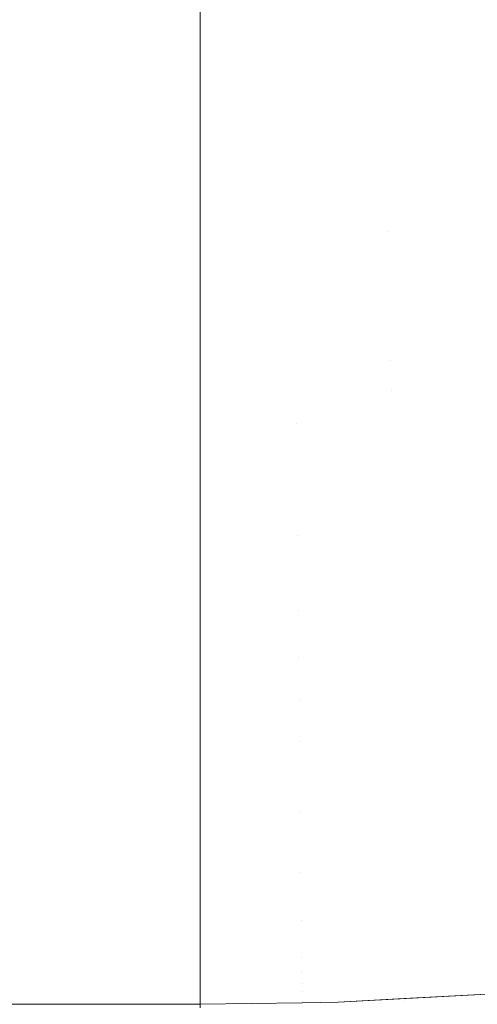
# Model space of a CAD drawing. Header units: centimetres. Extents: x -17.1 to 18.2, y 4.2 to 6.
# Tile 214 of 256: x 6.22237 to 6.23166, y 4.50021 to 4.5202. Entities that reach past the tile are written whole.
import ezdxf

# ---------------------------------------------------------------- set-up
doc = ezdxf.new("R2010")
doc.units = ezdxf.units.CM
doc.header["$LTSCALE"] = 2.54
doc.layers.add('Lucido design-1', color=7, linetype='Continuous')

# ---------------------------------------------------------------- blocks, each defined once
blk = doc.blocks.new('Gruppo-3-1')
at = {"color": 7, "linetype": 'Continuous', "lineweight": 9}
blk.add_3dface([(-17.020308, 5.900212, -2276.22217), (-17.020308, 4.300212, -2276.22217), (18.147234, 4.300212, -2276.22217), (18.147234, 5.900212, -2276.22217)], dxfattribs=at)
for points, invisible_edges in [([(-5.099108, 4.518297, -2276.664812), (-5.099108, 4.520877, -2276.661294), (6.226033, 4.520877, -2276.661294), (6.226033, 4.519451, -2276.663239)], 10), ([(6.229758, 4.520285, -2276.66219), (6.229774, 4.51952, -2276.663225), (6.226033, 4.519451, -2276.663239), (6.226033, 4.520877, -2276.661294)], 11), ([(6.233477, 4.520548, -2276.66219), (6.233509, 4.519784, -2276.663225), (6.229774, 4.51952, -2276.663225), (6.229758, 4.520285, -2276.66219)], 15), ([(6.229789, 4.518769, -2276.664269), (6.229774, 4.51952, -2276.663225), (6.233509, 4.519784, -2276.663225), (6.23354, 4.519034, -2276.664269)], 15), ([(6.226033, 4.519451, -2276.663239), (6.226033, 4.518297, -2276.664812), (-5.099108, 4.518297, -2276.664812)], 10), ([(6.226033, 4.518297, -2276.664812), (6.226033, 4.519451, -2276.663239), (6.229774, 4.51952, -2276.663225), (6.229789, 4.518769, -2276.664269)], 14), ([(6.23354, 4.519034, -2276.664269), (6.23357, 4.518299, -2276.665321), (6.229804, 4.518032, -2276.665321), (6.229789, 4.518769, -2276.664269)], 15), ([(6.229789, 4.518769, -2276.664269), (6.229804, 4.518032, -2276.665321), (6.226033, 4.518297, -2276.664812)], 11), ([(-5.099108, 4.515873, -2276.66844), (-5.099108, 4.518297, -2276.664812), (6.226033, 4.518297, -2276.664812), (6.226033, 4.51724, -2276.666394)], 10), ([(6.226033, 4.51724, -2276.666394), (6.226033, 4.518297, -2276.664812), (6.229804, 4.518032, -2276.665321), (6.229819, 4.51731, -2276.666381)], 14), ([(6.229819, 4.51731, -2276.666381), (6.229804, 4.518032, -2276.665321), (6.23357, 4.518299, -2276.665321), (6.2336, 4.517578, -2276.666381)], 15), ([(6.2336, 4.517578, -2276.666381), (6.233629, 4.516871, -2276.667449), (6.229834, 4.516602, -2276.667449), (6.229819, 4.51731, -2276.666381)], 15), ([(6.226033, 4.51724, -2276.666394), (6.226033, 4.515873, -2276.66844), (-5.099108, 4.515873, -2276.66844)], 10), ([(6.229819, 4.51731, -2276.666381), (6.229834, 4.516602, -2276.667449), (6.226033, 4.515873, -2276.66844), (6.226033, 4.51724, -2276.666394)], 11), ([(6.229848, 4.515909, -2276.668525), (6.229834, 4.516602, -2276.667449), (6.233629, 4.516871, -2276.667449), (6.233658, 4.516179, -2276.668525)], 15), ([(6.226033, 4.515873, -2276.66844), (6.229834, 4.516602, -2276.667449), (6.229848, 4.515909, -2276.668525)], 11), ([(6.233658, 4.516179, -2276.668525), (6.233686, 4.515501, -2276.669608), (6.229862, 4.515231, -2276.669608), (6.229848, 4.515909, -2276.668525)], 15), ([(-5.099108, 4.513609, -2276.67217), (-5.099108, 4.515873, -2276.66844), (6.226033, 4.515873, -2276.66844), (6.226033, 4.515158, -2276.669618)], 10), ([(6.229848, 4.515909, -2276.668525), (6.229862, 4.515231, -2276.669608), (6.226033, 4.515158, -2276.669618), (6.226033, 4.515873, -2276.66844)], 11), ([(6.229876, 4.514567, -2276.670697), (6.229862, 4.515231, -2276.669608), (6.233686, 4.515501, -2276.669608), (6.233714, 4.514839, -2276.670697)], 15), ([(6.226033, 4.514496, -2276.670709), (6.226033, 4.515158, -2276.669618), (6.229862, 4.515231, -2276.669608), (6.229876, 4.514567, -2276.670697)], 14), ([(6.226033, 4.515158, -2276.669618), (6.226033, 4.514496, -2276.670709), (-5.099108, 4.513609, -2276.67217)], 10), ([(6.233714, 4.514839, -2276.670697), (6.23374, 4.514191, -2276.671794), (6.22989, 4.513919, -2276.671794), (6.229876, 4.514567, -2276.670697)], 15), ([(6.226033, 4.514496, -2276.670709), (6.226033, 4.513609, -2276.67217), (-5.099108, 4.513609, -2276.67217)], 10), ([(6.229876, 4.514567, -2276.670697), (6.22989, 4.513919, -2276.671794), (6.226033, 4.513609, -2276.67217), (6.226033, 4.514496, -2276.670709)], 11), ([(6.229903, 4.513285, -2276.672897), (6.22989, 4.513919, -2276.671794), (6.23374, 4.514191, -2276.671794), (6.233767, 4.513559, -2276.672897)], 15), ([(6.226033, 4.513609, -2276.67217), (6.22989, 4.513919, -2276.671794), (6.229903, 4.513285, -2276.672897)], 11), ([(-5.099108, 4.511511, -2276.675995), (-5.099108, 4.513609, -2276.67217), (6.226033, 4.513609, -2276.67217), (6.226033, 4.512596, -2276.674017)], 10), ([(6.229903, 4.513285, -2276.672897), (6.229915, 4.512667, -2276.674006), (6.226033, 4.512596, -2276.674017), (6.226033, 4.513609, -2276.67217)], 11), ([(6.233767, 4.513559, -2276.672897), (6.233792, 4.512941, -2276.674006), (6.229915, 4.512667, -2276.674006), (6.229903, 4.513285, -2276.672897)], 15), ([(6.231874, 4.512178, -2276.67512), (6.229915, 4.512667, -2276.674006), (6.233792, 4.512941, -2276.674006)], 11), ([(6.227981, 4.511995, -2276.67512), (6.226033, 4.512596, -2276.674017), (6.229915, 4.512667, -2276.674006)], 11), ([(6.229915, 4.512667, -2276.674006), (6.229928, 4.512064, -2276.67512), (6.227981, 4.511995, -2276.67512)], 11), ([(6.231874, 4.512178, -2276.67512), (6.229928, 4.512064, -2276.67512), (6.229915, 4.512667, -2276.674006)], 11), ([(-5.099108, 4.511511, -2276.675995), (6.226033, 4.512596, -2276.674017), (6.226033, 4.511986, -2276.675128)], 9), ([(6.227981, 4.511995, -2276.67512), (6.226033, 4.511986, -2276.675128), (6.226033, 4.512596, -2276.674017)], 9), ([(6.227981, 4.511995, -2276.67512), (6.229928, 4.512064, -2276.67512), (6.22994, 4.511476, -2276.676241), (6.227987, 4.511407, -2276.676241)], 15), ([(6.231892, 4.511591, -2276.676241), (6.22994, 4.511476, -2276.676241), (6.229928, 4.512064, -2276.67512), (6.231874, 4.512178, -2276.67512)], 15), ([(6.226033, 4.511986, -2276.675128), (6.226033, 4.511511, -2276.675995), (-5.099108, 4.511511, -2276.675995)], 10), ([(6.227981, 4.511995, -2276.67512), (6.227987, 4.511407, -2276.676241), (6.226033, 4.511511, -2276.675995)], 11), ([(6.226033, 4.511511, -2276.675995), (6.226033, 4.511986, -2276.675128), (6.227981, 4.511995, -2276.67512)], 10), ([(-5.099108, 4.509581, -2276.679908), (-5.099108, 4.511511, -2276.675995), (6.226033, 4.511511, -2276.675995), (6.226033, 4.51083, -2276.677375)], 10), ([(6.227993, 4.510834, -2276.677366), (6.226033, 4.51083, -2276.677375), (6.226033, 4.511511, -2276.675995), (6.227987, 4.511407, -2276.676241)], 13), ([(6.227987, 4.511407, -2276.676241), (6.22994, 4.511476, -2276.676241), (6.229952, 4.510903, -2276.677366), (6.227993, 4.510834, -2276.677366)], 15), ([(6.23191, 4.511019, -2276.677366), (6.229952, 4.510903, -2276.677366), (6.22994, 4.511476, -2276.676241), (6.231892, 4.511591, -2276.676241)], 15), ([(6.231927, 4.510462, -2276.678496), (6.229963, 4.510346, -2276.678496), (6.229952, 4.510903, -2276.677366), (6.23191, 4.511019, -2276.677366)], 15), ([(6.226033, 4.51083, -2276.677375), (6.226033, 4.510273, -2276.678505), (-5.099108, 4.509581, -2276.679908)], 10), ([(6.227999, 4.510276, -2276.678496), (6.226033, 4.510273, -2276.678505), (6.226033, 4.51083, -2276.677375), (6.227993, 4.510834, -2276.677366)], 13), ([(6.227993, 4.510834, -2276.677366), (6.229952, 4.510903, -2276.677366), (6.229963, 4.510346, -2276.678496), (6.227999, 4.510276, -2276.678496)], 15), ([(6.231944, 4.50992, -2276.67963), (6.229975, 4.509804, -2276.67963), (6.229963, 4.510346, -2276.678496), (6.231927, 4.510462, -2276.678496)], 15), ([(6.226033, 4.510273, -2276.678505), (6.226033, 4.509581, -2276.679908), (-5.099108, 4.509581, -2276.679908)], 10), ([(6.228004, 4.509735, -2276.67963), (6.226033, 4.509581, -2276.679908), (6.226033, 4.510273, -2276.678505), (6.227999, 4.510276, -2276.678496)], 13), ([(6.227999, 4.510276, -2276.678496), (6.229963, 4.510346, -2276.678496), (6.229975, 4.509804, -2276.67963), (6.228004, 4.509735, -2276.67963)], 15), ([(6.23196, 4.509394, -2276.680769), (6.229986, 4.509278, -2276.680769), (6.229975, 4.509804, -2276.67963), (6.231944, 4.50992, -2276.67963)], 15), ([(6.22801, 4.509208, -2276.680769), (6.226033, 4.509581, -2276.679908), (6.228004, 4.509735, -2276.67963)], 11), ([(6.228004, 4.509735, -2276.67963), (6.229975, 4.509804, -2276.67963), (6.229986, 4.509278, -2276.680769), (6.22801, 4.509208, -2276.680769)], 15), ([(-5.099108, 4.507824, -2276.683902), (-5.099108, 4.509581, -2276.679908), (6.226033, 4.509581, -2276.679908), (6.226033, 4.508695, -2276.681921)], 10), ([(6.228015, 4.508697, -2276.681912), (6.226033, 4.508695, -2276.681921), (6.226033, 4.509581, -2276.679908), (6.22801, 4.509208, -2276.680769)], 13), ([(6.22801, 4.509208, -2276.680769), (6.229986, 4.509278, -2276.680769), (6.229996, 4.508767, -2276.681912), (6.228015, 4.508697, -2276.681912)], 15), ([(6.231976, 4.508884, -2276.681912), (6.229996, 4.508767, -2276.681912), (6.229986, 4.509278, -2276.680769), (6.23196, 4.509394, -2276.680769)], 15), ([(6.231991, 4.508389, -2276.683058), (6.230006, 4.508272, -2276.683058), (6.229996, 4.508767, -2276.681912), (6.231976, 4.508884, -2276.681912)], 15), ([(6.226033, 4.508695, -2276.681921), (6.226033, 4.507824, -2276.683902), (-5.099108, 4.507824, -2276.683902)], 10), ([(6.22802, 4.508201, -2276.683058), (6.226033, 4.507824, -2276.683902), (6.226033, 4.508695, -2276.681921), (6.228015, 4.508697, -2276.681912)], 13), ([(6.228015, 4.508697, -2276.681912), (6.229996, 4.508767, -2276.681912), (6.230006, 4.508272, -2276.683058), (6.22802, 4.508201, -2276.683058)], 15), ([(6.22802, 4.508201, -2276.683058), (6.230006, 4.508272, -2276.683058), (6.230026, 4.507327, -2276.68536), (6.22803, 4.507257, -2276.68536)], 15), ([(6.232021, 4.507445, -2276.68536), (6.230026, 4.507327, -2276.68536), (6.230006, 4.508272, -2276.683058), (6.231991, 4.508389, -2276.683058)], 15), ([(6.22803, 4.507257, -2276.68536), (6.226033, 4.507824, -2276.683902), (6.22802, 4.508201, -2276.683058)], 11), ([(6.226033, 4.506243, -2276.687968), (-5.099108, 4.506243, -2276.687968), (-5.099108, 4.507824, -2276.683902), (6.226033, 4.507824, -2276.683902)], 5), ([(6.226033, 4.506243, -2276.687968), (6.226033, 4.507824, -2276.683902), (6.22803, 4.507257, -2276.68536)], 10), ([(6.232048, 4.506563, -2276.687674), (6.230044, 4.506445, -2276.687674), (6.230026, 4.507327, -2276.68536), (6.232021, 4.507445, -2276.68536)], 15), ([(6.22803, 4.507257, -2276.68536), (6.228039, 4.506374, -2276.687674), (6.226033, 4.506243, -2276.687968)], 11), ([(6.22803, 4.507257, -2276.68536), (6.230026, 4.507327, -2276.68536), (6.230044, 4.506445, -2276.687674), (6.228039, 4.506374, -2276.687674)], 15), ([(6.228039, 4.506374, -2276.687674), (6.230044, 4.506445, -2276.687674), (6.230061, 4.505625, -2276.689995), (6.228047, 4.505553, -2276.689995)], 15), ([(6.232074, 4.505743, -2276.689995), (6.230061, 4.505625, -2276.689995), (6.230044, 4.506445, -2276.687674), (6.232048, 4.506563, -2276.687674)], 15), ([(6.226033, 4.50484, -2276.692099), (-5.099108, 4.50484, -2276.692099), (-5.099108, 4.506243, -2276.687968), (6.226033, 4.506243, -2276.687968)], 5), ([(6.228047, 4.505553, -2276.689995), (6.226033, 4.506243, -2276.687968), (6.228039, 4.506374, -2276.687674)], 11), ([(6.226033, 4.50484, -2276.692099), (6.226033, 4.506243, -2276.687968), (6.228047, 4.505553, -2276.689995)], 10), ([(6.228047, 4.505553, -2276.689995), (6.230061, 4.505625, -2276.689995), (6.230077, 4.504866, -2276.692323), (6.228055, 4.504794, -2276.692323)], 15), ([(6.232097, 4.504985, -2276.692323), (6.230077, 4.504866, -2276.692323), (6.230061, 4.505625, -2276.689995), (6.232074, 4.505743, -2276.689995)], 15), ([(6.228047, 4.505553, -2276.689995), (6.228055, 4.504794, -2276.692323), (6.226033, 4.50484, -2276.692099)], 11), ([(6.226033, 4.503619, -2276.696288), (-5.099108, 4.503619, -2276.696288), (-5.099108, 4.50484, -2276.692099), (6.226033, 4.50484, -2276.692099)], 5), ([(6.226033, 4.50484, -2276.692099), (6.228055, 4.504794, -2276.692323), (6.228063, 4.504096, -2276.694654)], 11), ([(6.228063, 4.504096, -2276.694654), (6.226033, 4.503619, -2276.696288), (6.226033, 4.50484, -2276.692099)], 9), ([(6.228055, 4.504794, -2276.692323), (6.230077, 4.504866, -2276.692323), (6.230091, 4.504168, -2276.694654), (6.228063, 4.504096, -2276.694654)], 15), ([(6.232119, 4.504287, -2276.694654), (6.230091, 4.504168, -2276.694654), (6.230077, 4.504866, -2276.692323), (6.232097, 4.504985, -2276.692323)], 15), ([(6.232139, 4.503651, -2276.696987), (6.230105, 4.503531, -2276.696987), (6.230091, 4.504168, -2276.694654), (6.232119, 4.504287, -2276.694654)], 15), ([(6.228069, 4.503459, -2276.696987), (6.226033, 4.503619, -2276.696288), (6.228063, 4.504096, -2276.694654)], 11), ([(6.228063, 4.504096, -2276.694654), (6.230091, 4.504168, -2276.694654), (6.230105, 4.503531, -2276.696987), (6.228069, 4.503459, -2276.696987)], 15), ([(6.232156, 4.503074, -2276.699319), (6.230117, 4.502954, -2276.699319), (6.230105, 4.503531, -2276.696987), (6.232139, 4.503651, -2276.696987)], 15), ([(6.226033, 4.502582, -2276.700526), (-5.099108, 4.502582, -2276.700526), (-5.099108, 4.503619, -2276.696288), (6.226033, 4.503619, -2276.696288)], 5), ([(6.228075, 4.502882, -2276.699319), (6.226033, 4.502582, -2276.700526), (6.226033, 4.503619, -2276.696288), (6.228069, 4.503459, -2276.696987)], 13), ([(6.228069, 4.503459, -2276.696987), (6.230105, 4.503531, -2276.696987), (6.230117, 4.502954, -2276.699319), (6.228075, 4.502882, -2276.699319)], 15), ([(6.232172, 4.502557, -2276.701649), (6.230127, 4.502437, -2276.701649), (6.230117, 4.502954, -2276.699319), (6.232156, 4.503074, -2276.699319)], 15), ([(6.22808, 4.502364, -2276.701649), (6.226033, 4.502582, -2276.700526), (6.228075, 4.502882, -2276.699319)], 11), ([(6.228075, 4.502882, -2276.699319), (6.230117, 4.502954, -2276.699319), (6.230127, 4.502437, -2276.701649), (6.22808, 4.502364, -2276.701649)], 15), ([(6.226033, 4.501731, -2276.704805), (-5.099108, 4.501731, -2276.704805), (-5.099108, 4.502582, -2276.700526), (6.226033, 4.502582, -2276.700526)], 5), ([(6.228085, 4.501906, -2276.703974), (6.226033, 4.501731, -2276.704805), (6.226033, 4.502582, -2276.700526), (6.22808, 4.502364, -2276.701649)], 13), ([(6.22808, 4.502364, -2276.701649), (6.230127, 4.502437, -2276.701649), (6.230137, 4.501978, -2276.703974), (6.228085, 4.501906, -2276.703974)], 15), ([(6.232187, 4.502099, -2276.703974), (6.230137, 4.501978, -2276.703974), (6.230127, 4.502437, -2276.701649), (6.232172, 4.502557, -2276.701649)], 15), ([(6.232199, 4.501699, -2276.706291), (6.230145, 4.501578, -2276.706291), (6.230137, 4.501978, -2276.703974), (6.232187, 4.502099, -2276.703974)], 15), ([(6.228089, 4.501505, -2276.706291), (6.226033, 4.501731, -2276.704805), (6.228085, 4.501906, -2276.703974)], 11), ([(6.228085, 4.501906, -2276.703974), (6.230137, 4.501978, -2276.703974), (6.230145, 4.501578, -2276.706291), (6.228089, 4.501505, -2276.706291)], 15), ([(6.226033, 4.501068, -2276.709117), (-5.099108, 4.501068, -2276.709117), (-5.099108, 4.501731, -2276.704805), (6.226033, 4.501731, -2276.704805)], 5), ([(6.228093, 4.501161, -2276.7086), (6.226033, 4.501068, -2276.709117), (6.226033, 4.501731, -2276.704805), (6.228089, 4.501505, -2276.706291)], 13), ([(6.23221, 4.501356, -2276.7086), (6.230152, 4.501234, -2276.7086), (6.230145, 4.501578, -2276.706291), (6.232199, 4.501699, -2276.706291)], 15), ([(6.228089, 4.501505, -2276.706291), (6.230145, 4.501578, -2276.706291), (6.230152, 4.501234, -2276.7086), (6.228093, 4.501161, -2276.7086)], 15), ([(6.228093, 4.501161, -2276.7086), (6.230152, 4.501234, -2276.7086), (6.230158, 4.500947, -2276.710899), (6.228096, 4.500874, -2276.710899)], 15), ([(6.232219, 4.501068, -2276.710899), (6.230158, 4.500947, -2276.710899), (6.230152, 4.501234, -2276.7086), (6.23221, 4.501356, -2276.7086)], 15), ([(6.226033, 4.500593, -2276.713454), (-5.099108, 4.500593, -2276.713454), (-5.099108, 4.501068, -2276.709117), (6.226033, 4.501068, -2276.709117)], 5), ([(6.228096, 4.500874, -2276.710899), (6.226033, 4.501068, -2276.709117), (6.228093, 4.501161, -2276.7086)], 11), ([(6.226033, 4.500593, -2276.713454), (6.226033, 4.501068, -2276.709117), (6.228096, 4.500874, -2276.710899)], 10), ([(6.232226, 4.500836, -2276.713185), (6.230163, 4.500714, -2276.713185), (6.230158, 4.500947, -2276.710899), (6.232219, 4.501068, -2276.710899)], 15), ([(6.228096, 4.500874, -2276.710899), (6.228098, 4.500641, -2276.713185), (6.226033, 4.500593, -2276.713454)], 11), ([(6.228096, 4.500874, -2276.710899), (6.230158, 4.500947, -2276.710899), (6.230163, 4.500714, -2276.713185), (6.228098, 4.500641, -2276.713185)], 15), ([(6.232232, 4.500657, -2276.715456), (6.230167, 4.500535, -2276.715456), (6.230163, 4.500714, -2276.713185), (6.232226, 4.500836, -2276.713185)], 15), ([(6.2281, 4.500462, -2276.715456), (6.226033, 4.500593, -2276.713454), (6.228098, 4.500641, -2276.713185)], 11), ([(6.228098, 4.500641, -2276.713185), (6.230163, 4.500714, -2276.713185), (6.230167, 4.500535, -2276.715456), (6.2281, 4.500462, -2276.715456)], 15), ([(6.232235, 4.500531, -2276.717712), (6.230169, 4.500409, -2276.717712), (6.230167, 4.500535, -2276.715456), (6.232232, 4.500657, -2276.715456)], 15), ([(6.226033, 4.500307, -2276.717808), (-5.099108, 4.500307, -2276.717808), (-5.099108, 4.500593, -2276.713454), (6.226033, 4.500593, -2276.713454)], 5), ([(6.226033, 4.500307, -2276.717808), (6.226033, 4.500593, -2276.713454), (6.2281, 4.500462, -2276.715456)], 10), ([(6.2281, 4.500462, -2276.715456), (6.228101, 4.500336, -2276.717712), (6.226033, 4.500307, -2276.717808)], 11), ([(6.2281, 4.500462, -2276.715456), (6.230167, 4.500535, -2276.715456), (6.230169, 4.500409, -2276.717712), (6.228101, 4.500336, -2276.717712)], 15), ([(6.232238, 4.500436, -2276.72217), (6.228833, 4.500257, -2276.72217), (6.230171, 4.500334, -2276.71995), (6.232238, 4.500456, -2276.71995)], 14), ([(6.232488, 4.50045, -2276.92217), (6.23017, 4.500327, -2276.92217), (6.228833, 4.500257, -2276.72217), (6.232238, 4.500436, -2276.72217)], 10), ([(6.232238, 4.500456, -2276.71995), (6.230171, 4.500334, -2276.71995), (6.230169, 4.500409, -2276.717712), (6.232235, 4.500531, -2276.717712)], 15), ([(6.23224, 4.500381, -2276.925344), (6.230172, 4.500259, -2276.925344), (6.23017, 4.500327, -2276.92217), (6.232488, 4.50045, -2276.92217)], 11), ([(-5.099108, 4.50026, -2276.719951), (-5.099108, 4.500307, -2276.717808), (6.226033, 4.500307, -2276.717808), (6.226033, 4.50026, -2276.719951)], 10), ([(6.226033, 4.50026, -2276.719951), (6.226033, 4.500212, -2276.72217), (-5.099108, 4.500212, -2276.72217), (-5.099108, 4.50026, -2276.719951)], 8), ([(6.226033, 4.500307, -2276.717808), (6.228101, 4.500336, -2276.717712), (6.228102, 4.500261, -2276.71995)], 11), ([(6.228102, 4.500261, -2276.71995), (6.226033, 4.50026, -2276.719951), (6.226033, 4.500307, -2276.717808)], 9), ([(6.226033, 4.50026, -2276.719951), (6.228102, 4.500261, -2276.71995), (6.228102, 4.500245, -2276.72217)], 11), ([(6.228102, 4.500245, -2276.72217), (6.226033, 4.500212, -2276.72217), (6.226033, 4.50026, -2276.719951)], 8), ([(6.228103, 4.500186, -2276.925344), (6.226033, 4.500143, -2276.925343), (6.226033, 4.500212, -2276.92217), (6.228102, 4.500245, -2276.92217)], 9), ([(6.228102, 4.500245, -2276.92217), (6.226033, 4.500212, -2276.92217), (6.226033, 4.500212, -2276.72217), (6.228102, 4.500245, -2276.72217)], 8), ([(6.228101, 4.500336, -2276.717712), (6.230169, 4.500409, -2276.717712), (6.230171, 4.500334, -2276.71995), (6.228102, 4.500261, -2276.71995)], 15), ([(6.228102, 4.500261, -2276.71995), (6.230171, 4.500334, -2276.71995), (6.228833, 4.500257, -2276.72217)], 11), ([(6.228833, 4.500257, -2276.72217), (6.228102, 4.500245, -2276.72217), (6.228102, 4.500261, -2276.71995)], 10), ([(6.228103, 4.500186, -2276.925344), (6.228102, 4.500245, -2276.92217), (6.228833, 4.500257, -2276.92217)], 9), ([(6.228102, 4.500245, -2276.72217), (6.228833, 4.500257, -2276.72217), (6.228833, 4.500257, -2276.92217), (6.228102, 4.500245, -2276.92217)], 10), ([(6.230172, 4.500259, -2276.925344), (6.228103, 4.500186, -2276.925344), (6.228833, 4.500257, -2276.92217)], 11), ([(6.228103, 4.500186, -2276.925344), (6.230172, 4.500259, -2276.925344), (6.230176, 4.500102, -2276.928615), (6.228105, 4.500029, -2276.928615)], 15), ([(6.228833, 4.500257, -2276.92217), (6.23017, 4.500327, -2276.92217), (6.230172, 4.500259, -2276.925344)], 10), ([(6.23017, 4.500327, -2276.92217), (6.228833, 4.500257, -2276.92217), (6.228833, 4.500257, -2276.72217)], 10), ([(6.232245, 4.500224, -2276.928615), (6.230176, 4.500102, -2276.928615), (6.230172, 4.500259, -2276.925344), (6.23224, 4.500381, -2276.925344)], 15), ([(6.232253, 4.49995, -2276.931982), (6.230181, 4.499827, -2276.931982), (6.230176, 4.500102, -2276.928615), (6.232245, 4.500224, -2276.928615)], 15)]:
    blk.add_3dface(points, dxfattribs=dict(at, invisible_edges=invisible_edges))
blk = doc.blocks.new('Gruppo-4-1')
at = {"color": 7}
blk.add_blockref('Gruppo-3-1', (0, 0), dxfattribs=at)

msp = doc.modelspace()

# ---------------------------------------------------------------- block references
at = {"layer": 'Lucido design-1', "color": 7}
msp.add_blockref('Gruppo-4-1', (0, 0), dxfattribs=at)

doc.saveas('drawing.dxf')
